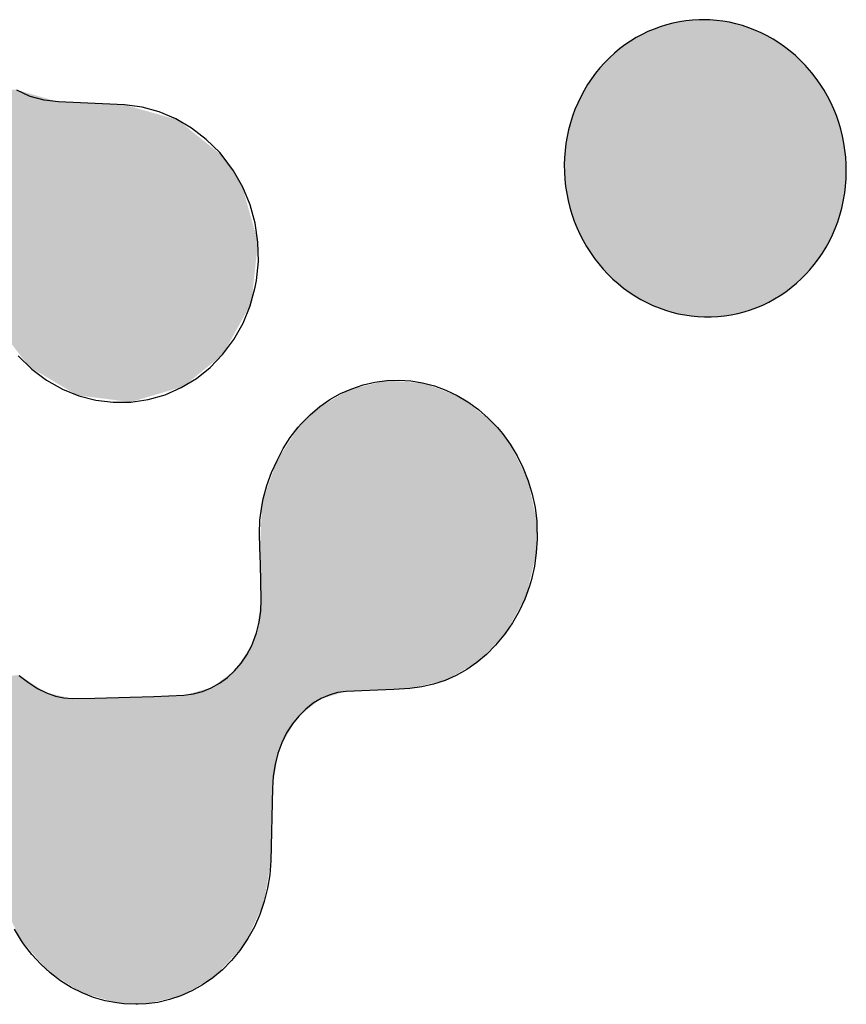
# Model space of a CAD drawing. Extents: x 0 to 559, y 0 to 432.
# Tile 7 of 14: x 463.22 to 467.97, y 24.93 to 30.6. Entities that reach past the tile are written whole.
import ezdxf

# ---------------------------------------------------------------- set-up
doc = ezdxf.new("R2010")
doc.units = 0
doc.header["$LTSCALE"] = 30.734
doc.layers.get('0').update_dxf_attribs({"linetype": 'CONTINUOUS'})

msp = doc.modelspace()

# ---------------------------------------------------------------- linework, layer by layer
at = {"color": 7, "linetype": 'CONTINUOUS'}
msp.add_line((466.5062, 30.2581), (466.5062, 30.2581), dxfattribs=at)
for points in [[(466.3529, 29.6803), (466.3573, 29.6391), (466.3636, 29.5984), (466.3717, 29.558), (466.3816, 29.5182), (466.3933, 29.4789), (466.4068, 29.4402), (466.4221, 29.4022), (466.4391, 29.365), (466.4577, 29.3286), (466.478, 29.2932), (466.4999, 29.2588), (466.5233, 29.2255), (466.5482, 29.1934), (466.5732, 29.1641), (466.6007, 29.1346), (466.6295, 29.1065), (466.6595, 29.0799), (466.6905, 29.0549), (466.7226, 29.0315), (466.7555, 29.0098), (466.7893, 28.9897), (466.8238, 28.9715), (466.859, 28.9549), (466.8948, 28.9402), (466.9311, 28.9273), (466.9678, 28.9163), (467.005, 28.907), (467.0425, 28.8997), (467.0803, 28.8942), (467.1183, 28.8905), (467.1566, 28.8888), (467.1949, 28.8889), (467.2335, 28.8909), (467.2718, 28.8948), (467.3097, 28.9007), (467.3472, 28.9083), (467.3841, 28.9178), (467.4205, 28.9291), (467.4562, 28.9422), (467.4913, 28.9571), (467.5256, 28.9737), (467.5592, 28.992), (467.592, 29.012), (467.6238, 29.0338), (467.6547, 29.0571), (467.6846, 29.0821), (467.7135, 29.1087), (467.7413, 29.1369), (467.7621, 29.1599), (467.7878, 29.1908), (467.8118, 29.2228), (467.8343, 29.2559), (467.8552, 29.29), (467.8745, 29.3252), (467.8921, 29.3612), (467.908, 29.3981), (467.9223, 29.4358), (467.9348, 29.4743), (467.9455, 29.5134), (467.9544, 29.5532), (467.9615, 29.5934), (467.9625, 29.6002), (467.9675, 29.641), (467.9706, 29.6821), (467.9717, 29.7236), (467.9711, 29.7653), (467.9685, 29.8072), (467.9641, 29.848), (467.9579, 29.8886), (467.9498, 29.9287), (467.9399, 29.9684), (467.9282, 30.0076), (467.9147, 30.0462), (467.8995, 30.0841), (467.8825, 30.1212), (467.8638, 30.1575), (467.8435, 30.1929), (467.8216, 30.2273), (467.7981, 30.2606), (467.7731, 30.2928), (467.7468, 30.3236), (467.7365, 30.3349), (467.7083, 30.3639), (467.6789, 30.3914), (467.6484, 30.4174), (467.6169, 30.4418), (467.5844, 30.4646), (467.551, 30.4856), (467.5168, 30.505), (467.482, 30.5226), (467.4465, 30.5383), (467.4105, 30.5523), (467.3741, 30.5644), (467.3372, 30.5747), (467.3, 30.5832), (467.2625, 30.5897), (467.2248, 30.5944), (467.1869, 30.5972), (467.1489, 30.5982), (467.1247, 30.5978), (467.0877, 30.5958), (467.0496, 30.5918), (467.012, 30.586), (466.9748, 30.5784), (466.938, 30.5689), (466.9018, 30.5577), (466.8662, 30.5446), (466.8312, 30.5298), (466.7968, 30.5132), (466.7633, 30.4949), (466.7305, 30.4748), (466.6986, 30.4531), (466.6677, 30.4298), (466.6377, 30.4048), (466.6089, 30.3783), (466.5813, 30.3504), (466.5549, 30.3209), (466.5299, 30.2902), (466.5062, 30.2581), (466.5062, 30.2581), (466.484, 30.2248), (466.4633, 30.1904), (466.4442, 30.155), (466.4268, 30.1187), (466.4111, 30.0815), (466.3971, 30.0435), (466.3848, 30.0048), (466.3744, 29.9656), (466.3657, 29.9258), (466.3589, 29.8856), (466.354, 29.845), (466.3509, 29.8041), (466.3497, 29.763), (466.3503, 29.7217), (466.3529, 29.6803)], [(463.2089, 28.6639), (463.2868, 28.5885), (463.3722, 28.5246), (463.4632, 28.4731), (463.5584, 28.4346), (463.6562, 28.4093), (463.7557, 28.3974), (463.856, 28.399), (463.9563, 28.4135), (464.0537, 28.4412), (464.1471, 28.4819), (464.235, 28.5353), (464.3131, 28.5976), (464.3866, 28.6736), (464.4498, 28.7585), (464.5025, 28.8522), (464.5439, 28.9533), (464.5727, 29.06), (464.5795, 29.0973), (464.5905, 29.2077), (464.588, 29.3185), (464.572, 29.4273), (464.5428, 29.5331), (464.5009, 29.6344), (464.4469, 29.7298), (464.3816, 29.8176), (464.3678, 29.8335), (464.291, 29.9097), (464.2065, 29.9747), (464.1158, 30.0275), (464.0205, 30.0676), (463.9218, 30.0946), (463.8209, 30.1083), (463.4408, 30.1252), (463.3576, 30.1345), (463.2772, 30.157), (463.2008, 30.1923)], [(464.1624, 26.7128), (464.2164, 26.7204), (464.2686, 26.7345), (464.3189, 26.7549), (464.3667, 26.7815), (464.4118, 26.8141), (464.4535, 26.8526), (464.4912, 26.8966), (464.5246, 26.9457), (464.5529, 26.9995), (464.5589, 27.0132), (464.5802, 27.0717), (464.5954, 27.1332), (464.6043, 27.197), (464.6066, 27.2627), (464.6021, 27.4659), (464.5994, 27.5618), (464.5961, 27.6407), (464.5995, 27.7198), (464.6095, 27.7984), (464.6183, 27.8431), (464.6386, 27.9193), (464.6651, 27.9929), (464.6976, 28.0635), (464.7331, 28.1318), (464.7739, 28.1956), (464.8195, 28.2547), (464.8363, 28.274), (464.8877, 28.3261), (464.9429, 28.3725), (465.0015, 28.4131), (465.0629, 28.4476), (465.1269, 28.4759), (465.1928, 28.4978), (465.2604, 28.5133), (465.3294, 28.5223), (465.3984, 28.5245), (465.4671, 28.5202), (465.5352, 28.5092), (465.6026, 28.4916), (465.6687, 28.4675), (465.7333, 28.4368), (465.7958, 28.3997), (465.8556, 28.3564), (465.9122, 28.3072), (465.9651, 28.2524), (465.9935, 28.2184), (466.0391, 28.1558), (466.0795, 28.089), (466.1141, 28.0187), (466.1428, 27.9454), (466.1653, 27.8697), (466.1814, 27.7921), (466.1911, 27.713), (466.1926, 27.6898), (466.1937, 27.6095), (466.1883, 27.5329), (466.1779, 27.4551), (466.1609, 27.3784), (466.1495, 27.3395), (466.1229, 27.2661), (466.0904, 27.1959), (466.0524, 27.1295), (466.0092, 27.0675), (466.0024, 27.0584), (465.9547, 27.0003), (465.903, 26.9478), (465.8477, 26.9011), (465.7892, 26.8604), (465.7279, 26.8259), (465.6641, 26.7976), (465.5983, 26.7756), (465.5306, 26.7601), (465.4615, 26.7511), (465.3685, 26.7461), (465.2316, 26.7401), (465.0953, 26.7351), (465.0459, 26.7277), (464.9977, 26.7138), (464.9508, 26.6934), (464.9057, 26.6664), (464.8628, 26.633), (464.8226, 26.5932), (464.7858, 26.5473), (464.753, 26.4957), (464.7251, 26.439), (464.7027, 26.3785), (464.686, 26.314), (464.6755, 26.2468), (464.6715, 26.1777), (464.6627, 25.7605), (464.6563, 25.6806), (464.6434, 25.6022), (464.6241, 25.5257), (464.5986, 25.4518), (464.5671, 25.3809), (464.5299, 25.3135), (464.526, 25.3071), (464.483, 25.2444), (464.4354, 25.1867), (464.3836, 25.1342), (464.3281, 25.0874), (464.2694, 25.0466), (464.2081, 25.012), (464.1446, 24.9836), (464.0793, 24.9617), (464.0125, 24.9463), (463.9445, 24.9374), (463.8963, 24.935), (463.8859, 24.935), (463.8174, 24.9384), (463.7763, 24.9434), (463.7086, 24.9559), (463.642, 24.975), (463.5768, 25.0005), (463.5134, 25.0325), (463.4522, 25.0709), (463.3937, 25.1154), (463.3385, 25.166), (463.2871, 25.2221), (463.2401, 25.2833), (463.228, 25.301), (463.1874, 25.3681)], [(463.2153, 26.8258), (463.2675, 26.785), (463.3202, 26.7517), (463.3723, 26.7261), (463.4231, 26.7081), (463.4722, 26.6973), (463.5193, 26.6933), (463.6489, 26.6961), (463.9885, 26.7054), (464.1624, 26.7128)]]:
    msp.add_lwpolyline(points, dxfattribs=at)
for points in [[(466.9695, 30.5771), (467.0877, 30.5958), (467.2678, 30.5889)], [(467.2678, 30.5889), (467.3843, 30.5612), (466.9695, 30.5771)], [(467.1247, 30.5978), (467.1489, 30.5982), (467.0877, 30.5958)], [(467.1489, 30.5982), (467.2678, 30.5889), (467.0877, 30.5958)], [(466.7492, 30.4865), (466.8562, 30.5406), (467.4967, 30.5154)], [(466.8562, 30.5406), (466.9695, 30.5771), (467.3843, 30.5612)], [(467.3843, 30.5612), (467.4967, 30.5154), (466.8562, 30.5406)], [(466.6504, 30.4157), (466.7492, 30.4865), (467.6028, 30.4519)], [(467.4967, 30.5154), (467.6028, 30.4519), (466.7492, 30.4865)], [(466.5621, 30.3293), (466.6504, 30.4157), (467.7001, 30.3718)], [(467.6028, 30.4519), (467.7001, 30.3718), (466.6504, 30.4157)], [(467.7001, 30.3718), (467.7837, 30.2795), (466.5621, 30.3293)], [(466.4866, 30.2289), (466.5621, 30.3293), (467.7837, 30.2795)], [(466.4866, 30.2289), (467.7837, 30.2795), (466.4552, 30.1759)], [(467.7837, 30.2795), (467.8553, 30.1728), (466.4552, 30.1759)], [(463.1938, 30.1964), (463.4408, 30.1252), (461.8017, 30.1664)], [(463.4408, 30.1252), (462.1697, 30.1017), (461.8017, 30.1664)], [(466.4029, 30.0601), (466.4552, 30.1759), (467.8553, 30.1728)], [(467.8553, 30.1728), (467.9106, 30.057), (466.4029, 30.0601)], [(462.1697, 30.1017), (463.4408, 30.1252), (462.4419, 30.1049)], [(463.8209, 30.1083), (462.4419, 30.1049), (463.4408, 30.1252)], [(462.4419, 30.1049), (463.8209, 30.1083), (462.678, 30.039)], [(463.8209, 30.1083), (464.1254, 30.0227), (462.678, 30.039)], [(462.8612, 29.8572), (462.678, 30.039), (464.1254, 30.0227)], [(464.1254, 30.0227), (464.3838, 29.8149), (462.8612, 29.8572)], [(466.368, 29.9373), (466.4029, 30.0601), (467.9106, 30.057)], [(467.9106, 30.057), (467.9485, 29.9344), (466.368, 29.9373)], [(466.3512, 29.81), (466.368, 29.9373), (467.9485, 29.9344)], [(467.9485, 29.9344), (467.9685, 29.8072), (466.3512, 29.81)], [(462.9479, 29.5901), (462.8612, 29.8572), (464.3838, 29.8149)], [(462.9479, 29.5901), (464.3838, 29.8149), (464.4956, 29.6452)], [(466.3529, 29.6803), (466.3512, 29.81), (467.9685, 29.8072)], [(467.9685, 29.8072), (467.9702, 29.6756), (466.3529, 29.6803)], [(466.373, 29.5524), (466.3529, 29.6803), (467.9702, 29.6756)], [(467.9691, 29.6597), (466.373, 29.5524), (467.9702, 29.6756)], [(464.4956, 29.6452), (464.588, 29.3185), (462.9479, 29.5901)], [(467.9691, 29.6597), (467.9499, 29.5317), (466.373, 29.5524)], [(462.979, 29.1904), (462.9479, 29.5901), (464.588, 29.3185)], [(466.411, 29.4293), (466.373, 29.5524), (467.9499, 29.5317)], [(467.9499, 29.5317), (467.9126, 29.4095), (466.411, 29.4293)], [(466.4663, 29.3132), (466.411, 29.4293), (467.9126, 29.4095)], [(467.9126, 29.4095), (467.8582, 29.2953), (466.4663, 29.3132)], [(464.588, 29.3185), (464.551, 28.9752), (462.979, 29.1904)], [(466.5378, 29.2065), (466.4663, 29.3132), (467.8582, 29.2953)], [(467.8582, 29.2953), (467.7878, 29.1908), (466.5378, 29.2065)], [(463.0721, 28.8628), (462.979, 29.1904), (464.551, 28.9752)], [(466.5767, 29.1602), (466.5378, 29.2065), (467.7878, 29.1908)], [(467.7623, 29.1602), (466.5767, 29.1602), (467.7878, 29.1908)], [(467.7623, 29.1602), (467.6736, 29.0726), (466.5767, 29.1602)], [(466.6683, 29.0726), (466.5767, 29.1602), (467.6736, 29.0726)], [(467.6736, 29.0726), (467.5747, 29.0012), (466.6683, 29.0726)], [(466.7701, 29.0009), (466.6683, 29.0726), (467.5747, 29.0012)], [(467.5747, 29.0012), (467.4672, 28.9467), (466.7701, 29.0009)], [(466.8796, 28.9462), (466.7701, 29.0009), (467.4672, 28.9467)], [(463.0721, 28.8628), (464.551, 28.9752), (464.5478, 28.9652)], [(464.5478, 28.9652), (464.3866, 28.6736), (463.0721, 28.8628)], [(467.4672, 28.9467), (467.353, 28.9097), (466.8796, 28.9462)], [(466.9945, 28.9095), (466.8796, 28.9462), (467.353, 28.9097)], [(466.9945, 28.9095), (467.353, 28.9097), (467.1129, 28.8909)], [(467.353, 28.9097), (467.2335, 28.8909), (467.1129, 28.8909)], [(463.2698, 28.6034), (463.0721, 28.8628), (464.3866, 28.6736)], [(464.3866, 28.6736), (464.1595, 28.4885), (463.2698, 28.6034)], [(463.5485, 28.4379), (463.2698, 28.6034), (464.1595, 28.4885)], [(464.1595, 28.4885), (463.856, 28.399), (463.5485, 28.4379)], [(465.118, 28.4724), (465.3294, 28.5223), (465.5434, 28.5074)], [(465.5434, 28.5074), (465.7484, 28.4286), (465.118, 28.4724)], [(464.9273, 28.3602), (465.118, 28.4724), (465.7484, 28.4286)], [(465.7484, 28.4286), (465.9322, 28.2876), (464.9273, 28.3602)], [(464.8268, 28.2633), (464.9273, 28.3602), (465.9322, 28.2876)], [(464.6976, 28.0635), (464.8268, 28.2633), (466.0278, 28.1725)], [(465.9322, 28.2876), (466.0278, 28.1725), (464.8268, 28.2633)], [(466.0278, 28.1725), (466.1396, 27.9546), (464.6976, 28.0635)], [(464.616, 27.8323), (464.6976, 28.0635), (466.1396, 27.9546)], [(464.616, 27.8323), (466.1396, 27.9546), (464.6115, 27.8096)], [(466.1396, 27.9546), (466.1911, 27.713), (464.6115, 27.8096)], [(464.5994, 27.5618), (464.6115, 27.8096), (466.1911, 27.713)], [(466.1911, 27.713), (466.1883, 27.5329), (464.5994, 27.5618)], [(464.6066, 27.2627), (464.5994, 27.5618), (466.1883, 27.5329)], [(464.6066, 27.2627), (466.1883, 27.5329), (466.1335, 27.2928)], [(464.5777, 27.0638), (464.6066, 27.2627), (466.0092, 27.0675)], [(466.1268, 27.2756), (464.6066, 27.2627), (466.1335, 27.2928)], [(466.1268, 27.2756), (466.0092, 27.0675), (464.6066, 27.2627)], [(464.4629, 26.8627), (464.5622, 27.0211), (465.8644, 26.9143)], [(464.5777, 27.0638), (466.0092, 27.0675), (464.5622, 27.0211)], [(466.0092, 27.0675), (465.8644, 26.9143), (464.5622, 27.0211)], [(465.8644, 26.9143), (465.6736, 26.8013), (464.4629, 26.8627)], [(464.3249, 26.7578), (464.4629, 26.8627), (465.6736, 26.8013)], [(463.2115, 26.8292), (463.3705, 26.7269), (462.481, 26.7471)], [(465.6736, 26.8013), (465.4615, 26.7511), (464.3249, 26.7578)], [(462.6359, 26.7098), (462.481, 26.7471), (463.3705, 26.7269)], [(464.1624, 26.7128), (465.0953, 26.7351), (463.575, 26.6945)], [(465.0953, 26.7351), (464.9458, 26.6907), (463.575, 26.6945)], [(464.1624, 26.7128), (464.3249, 26.7578), (465.4615, 26.7511)], [(464.1624, 26.7128), (465.4615, 26.7511), (465.1011, 26.7352)], [(465.0953, 26.7351), (464.1624, 26.7128), (465.1011, 26.7352)], [(463.3705, 26.7269), (463.5193, 26.6933), (462.6359, 26.7098)], [(462.8002, 26.6039), (462.6359, 26.7098), (463.5193, 26.6933)], [(462.8002, 26.6039), (463.5193, 26.6933), (464.9458, 26.6907)], [(464.9458, 26.6907), (464.8146, 26.5842), (462.8002, 26.6039)], [(463.575, 26.6945), (464.9458, 26.6907), (463.5193, 26.6933)], [(462.8819, 26.5205), (462.8002, 26.6039), (464.8146, 26.5842)], [(464.8146, 26.5842), (464.7168, 26.4188), (462.8819, 26.5205)], [(462.9945, 26.3394), (462.8819, 26.5205), (464.7168, 26.4188)], [(462.9945, 26.3394), (464.7168, 26.4188), (464.7053, 26.3865)], [(464.7053, 26.3865), (464.6715, 26.1777), (462.9945, 26.3394)], [(463.0402, 26.1627), (462.9945, 26.3394), (464.6715, 26.1777)], [(464.6715, 26.1777), (464.6627, 25.7605), (463.0402, 26.1627)], [(463.0738, 25.7469), (463.0402, 26.1627), (464.6627, 25.7605)], [(464.6627, 25.7605), (464.6211, 25.516), (463.0738, 25.7469)], [(463.1266, 25.5033), (463.0738, 25.7469), (464.6211, 25.516)], [(463.1266, 25.5033), (464.6211, 25.516), (463.2237, 25.3076)], [(464.6211, 25.516), (464.5188, 25.2958), (463.2237, 25.3076)], [(463.3804, 25.1268), (463.2237, 25.3076), (464.5188, 25.2958)], [(463.3804, 25.1268), (464.5188, 25.2958), (464.5001, 25.268)], [(464.5001, 25.268), (464.342, 25.0983), (463.3804, 25.1268)], [(463.5694, 25.0039), (463.3804, 25.1268), (464.342, 25.0983)], [(464.342, 25.0983), (464.1525, 24.9868), (463.5694, 25.0039)], [(463.7763, 24.9434), (463.5694, 25.0039), (464.1525, 24.9868)], [(464.1525, 24.9868), (463.9445, 24.9374), (463.7763, 24.9434)], [(463.8859, 24.935), (463.7763, 24.9434), (463.9445, 24.9374)]]:
    msp.add_solid(points, dxfattribs=at)

doc.saveas('drawing.dxf')
